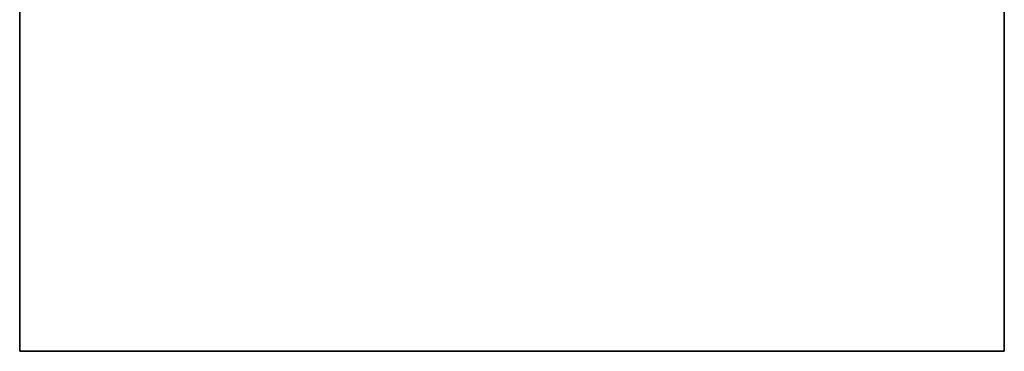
# Model space of a CAD drawing. Header units: millimetres. Extents: x 0 to 1216358, y -266558 to 2852.
# Tile 56 of 76: x 1162855 to 1162955, y -229566 to -229533. Entities that reach past the tile are written whole.
import ezdxf

# ---------------------------------------------------------------- set-up
doc = ezdxf.new("R2010")
doc.units = ezdxf.units.MM
doc.layers.get('0').update_dxf_attribs({"lineweight": 13})
doc.layers.add('MAT_30_BYOLXP003919182844', color=30, linetype='Continuous')

# ---------------------------------------------------------------- blocks, each defined once
blk = doc.blocks.new('1001_91_BYOLXP003919182844')
at = {"layer": 'MAT_30_BYOLXP003919182844'}
for points in [[(1545.0376, 2755.0056, -240.1), (1445.0376, 2755.0056, -240.1), (1445.0375, 2700.0056, -240.0889), (1545.0375, 2700.0056, -240.0888)], [(1445.0376, 2755.0056, -240.1), (1445.0376, 2754.9729, -400.1), (1445.0376, 2699.9729, -400.0889), (1445.0375, 2700.0056, -240.0889)], [(1545.0376, 2755.0056, -240.1), (1545.0376, 2754.9729, -400.1), (1445.0376, 2754.9729, -400.1), (1445.0376, 2755.0056, -240.1)], [(1545.0376, 2754.9729, -400.1), (1545.0376, 2755.0056, -240.1), (1545.0375, 2700.0056, -240.0888), (1545.0376, 2699.9729, -400.0888)], [(1445.0376, 2754.9729, -400.1), (1545.0376, 2754.9729, -400.1), (1545.0376, 2699.9729, -400.0888), (1445.0376, 2699.9729, -400.0889)], [(1545.0375, 2700.0056, -240.0888), (1445.0375, 2700.0056, -240.0889), (1445.0376, 2699.9729, -400.0889), (1545.0376, 2699.9729, -400.0888)]]:
    blk.add_3dface(points, dxfattribs=at)
blk = doc.blocks.new('asxaxasx')
blk.add_blockref('1001_91_BYOLXP003919182844', (0, 0))

msp = doc.modelspace()

# ---------------------------------------------------------------- block references
at = {"linetype": 'Continuous', "rotation": 180}
msp.add_blockref('asxaxasx', (1164399.85, -226811.33, 220.1), dxfattribs=at)

doc.saveas('drawing.dxf')
